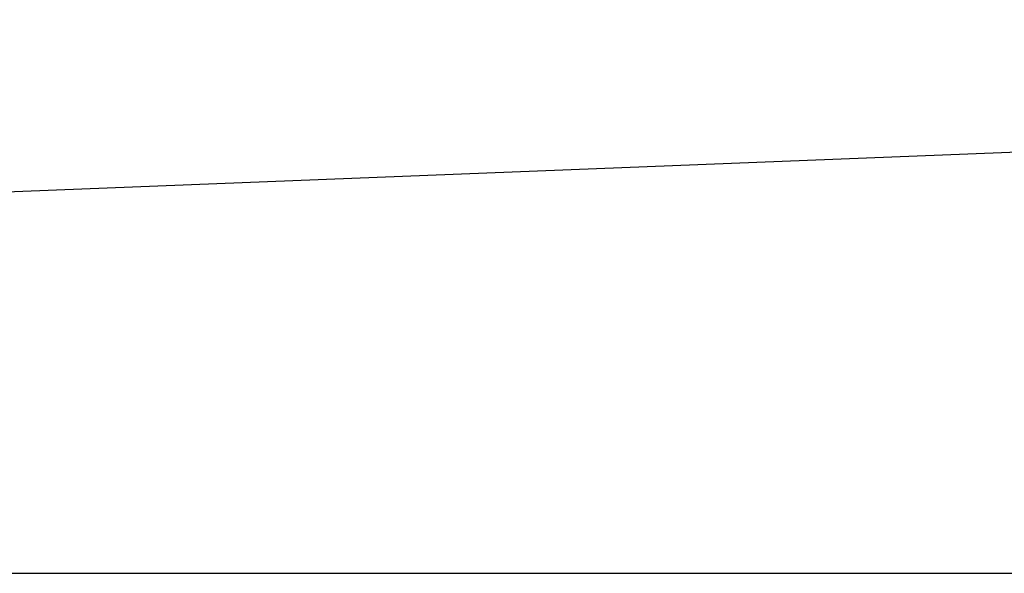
# Model space of a CAD drawing. Header units: millimetres. Extents: x -10668 to 10668, y -400 to 5820.
# Tile 3 of 28: x 4111 to 5534, y -400 to 400. Entities that reach past the tile are written whole.
import ezdxf

# ---------------------------------------------------------------- set-up
doc = ezdxf.new("R2010")
doc.units = ezdxf.units.MM
doc.header["$LTSCALE"] = 20

msp = doc.modelspace()

# ---------------------------------------------------------------- linework, layer by layer
for p, q in [((10413.50773258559, 399.9999999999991), (1529.507732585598, 49.99999999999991)), ((1220.000000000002, -399.9999999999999), (10668, -400.000000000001))]:
    msp.add_line(p, q)

doc.saveas('drawing.dxf')
